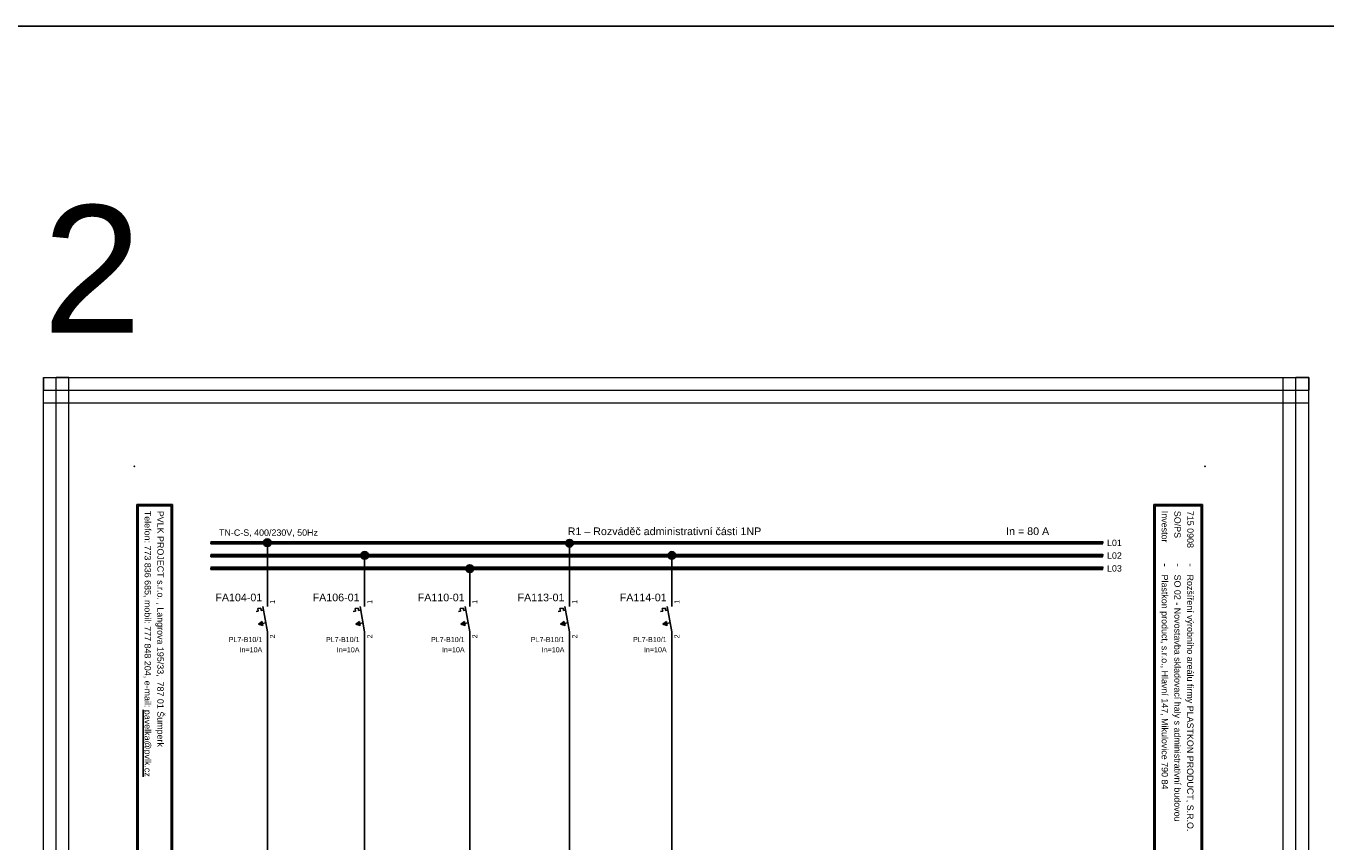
# Model space of a CAD drawing. Extents: x -9683 to -1855, y 4058 to 4698.
# Tile 6 of 50: x -9113 to -8603, y 4378 to 4698. Entities that reach past the tile are written whole.
import ezdxf
from ezdxf.enums import TextEntityAlignment as Align

# ---------------------------------------------------------------- set-up
doc = ezdxf.new("R2010")
doc.units = 0
doc.header["$MEASUREMENT"] = 0
for name, color, linetype in [('1-KRESBA', 7, 'Continuous'), ('__10-Popisy', 220, 'Continuous'), ('__Bílá', 7, 'Continuous'), ('__Oranžová', 30, 'Continuous'), ('__Vínová 220', 220, 'Continuous'), ('__Černá 250', 7, 'Continuous')]:
    doc.layers.add(name, color=color, linetype=linetype)
doc.styles.add('Arial', font='arial.ttf')

# ---------------------------------------------------------------- blocks, each defined once
blk = doc.blocks.new('BLK_Razítko_malé_pro_rozváděče')
at = {"layer": '__Bílá'}
for p, q in [((15, -1), (15, -20)), ((15, -1), (294, -1)), ((15.5, -1.5), (15.5, -19.5)), ((15.5, -1.5), (184.5, -1.5)), ((184.5, -1.5), (184.5, -19.5)), ((185, -1.5), (185, -19.5)), ((185, -1.5), (293.5, -1.5)), ((293.5, -19.5), (293.5, -1.5)), ((294, -20), (294, -1)), ((15, -20), (294, -20)), ((15.5, -19.5), (184.5, -19.5)), ((185, -19.5), (293.5, -19.5)), ((15, -405), (15, -419)), ((15, -405), (294, -405)), ((15.5, -405.5), (15.5, -418.5)), ((15.5, -405.5), (194.5, -405.5)), ((194.5, -405.5), (194.5, -418.5)), ((195, -405.5), (195, -418.5)), ((195, -405.5), (293.5, -405.5)), ((293.5, -405.5), (293.5, -418.5)), ((294, -405), (294, -419)), ((15, -419), (294, -419)), ((15.5, -418.5), (194.5, -418.5)), ((195, -418.5), (293.5, -418.5))]:
    blk.add_line(p, q, dxfattribs=at)
for p in [(0, 0), (300, 0), (0, -420), (300, -420)]:
    blk.add_point(p, dxfattribs=at)
at = {"layer": '__Bílá', "style": 'Arial'}
for s, height, p in [('Dokument', 2.5, (187, -7)), ('SO/PS', 2.5, (17.5, -12)), ('-', 3, (38, -7)), ('Vypracoval', 2.5, (187, -12)), ('-', 3, (210.5, -7)), ('Investor', 2.5, (17.5, -17)), ('-', 3, (38, -12)), ('Datum', 2.5, (187, -17)), ('-', 3, (210.5, -12)), ('-', 3, (38, -17)), ('-', 3, (210.5, -17)), ('PVLK PROJECT s.r.o. , Langrova 195/33,  787 01 Šumperk', 2.5, (17.5, -411)), ('Copyright © 2012 PVLK', 2.5, (197, -411)), ('Číslo dokumentu .....', 2.5, (197, -416)), ('Telefon: 773 836 685, mobil: 777 848 204, e-mail: %%Upavelka@pvlk.cz', 2.5, (17.5, -416))]:
    blk.add_text(s, height=height, dxfattribs=at).set_placement(p)
at = {"layer": '__Vínová 220', "char_height": 2.5, "attachment_point": 7, "style": 'Arial'}
for s, insert in [('715 0908', (17.5, -7)), ('Rozšíření výrobního areálu firmy PLASTKON PRODUCT, S.R.O.', (42.5, -7.75)), ('R1 – Rozváděč administrativní části 1NP', (215, -7.75)), ('SO 02 - Novostavba skladovací haly s administrativní budovou', (42.5, -12.75)), ('Miroslav Pavelka', (215, -12.75)), ('Plastkon product, s.r.o., Hlavní 147, Mikulovice 790 84', (42.5, -17.75)), ('06/2016', (215, -17.75))]:
    blk.add_mtext(s, dxfattribs=dict(at, insert=insert))
at = {"layer": '__Vínová 220', "style": 'Arial'}
blk.add_attdef('ČÍSLO', text='', height=4, dxfattribs=at).set_placement((290, -416), align=Align.RIGHT)
blk = doc.blocks.new('L0001A02')
at = {"linetype": 'Continuous'}
h = blk.add_hatch(color=256, dxfattribs=at)
edge = h.paths.add_edge_path()
edge.add_arc((0, 0), 1.5, 0, 360)
blk.add_circle((0, 0), 1.5)
blk = doc.blocks.new('FEVA1462')
blk.add_hatch(color=256).paths.add_polyline_path([(-3.5, -2), (-2.06, -0.92), (-1.772, -2.504)])
for p, q in [((0, 5), (0, 10)), ((-4.448, 2.964), (-3.568, 3.124)), ((-3.752, 4.136), (-2.564, 4.352)), ((-3.752, 4.136), (-3.568, 3.124)), ((-2.564, 4.352), (-2.38, 3.34)), ((-2.38, 3.34), (-1.544, 3.492)), ((-1.818, 5), (0, -5)), ((-3.5, -2), (-2.06, -0.92)), ((-3.5, -2), (-0.64, -1.48)), ((-3.5, -2), (-1.772, -2.504)), ((-2.06, -0.92), (-1.772, -2.504)), ((0, -5), (0, -10))]:
    blk.add_line(p, q)
at = {"style": 'Arial', "width": 0.8}
blk.add_attdef('NO1', (3, 6), '', height=2, rotation=90, dxfattribs=at)
at = {"style": 'Arial'}
blk.add_attdef('POPIS', text='', height=3, dxfattribs=at).set_placement((-2, 7), align=Align.RIGHT)
at = {"style": 'Arial', "width": 0.8}
for tag, p in [('TYP', (-2, -9)), ('DOPLŇ1', (-2, -17)), ('PROUD', (-2, -13)), ('DOPLŇ2', (-2, -21))]:
    blk.add_attdef(tag, text='', height=2, dxfattribs=at).set_placement(p, align=Align.RIGHT)
blk.add_attdef('CO1', text='', height=2, rotation=90, dxfattribs=at).set_placement((3, -6), align=Align.RIGHT)

msp = doc.modelspace()

# ---------------------------------------------------------------- linework, layer by layer
at = {"layer": '1-KRESBA'}
for p, q in [((-9017.82, 4475.03), (-9017.82, 4495.42)), ((-8899.27, 4475.03), (-8899.27, 4495.07)), ((-8979.66, 4475.03), (-8979.66, 4489.89)), ((-8859.17, 4475.03), (-8859.17, 4489.89)), ((-8938.43, 4475.03), (-8938.43, 4485.1)), ((-9017.82, 4455.03), (-9017.82, 4345)), ((-8979.66, 4455.03), (-8979.66, 4345)), ((-8938.43, 4455.03), (-8938.43, 4345)), ((-8899.27, 4455.03), (-8899.27, 4345)), ((-8859.17, 4455.03), (-8859.17, 4345))]:
    msp.add_line(p, q, dxfattribs=at)
at = {"layer": '1-KRESBA', "color": 250, "linetype": 'Continuous'}
msp.add_line((-8669.98, 4420), (-8669.98, 4450), dxfattribs=at)
at = {"layer": '1-KRESBA', "color": 3}
msp.add_lwpolyline([(-9683.45, 4697.61), (-1855.12, 4697.61), (-1855.12, 4057.66), (-9683.45, 4057.66)], close=True, dxfattribs=at)
at = {"layer": '__Oranžová', "lineweight": 0}
for p, q in [((-9040, 4495.5), (-9040, 4495)), ((-9040, 4495.5), (-8690, 4495.5)), ((-9040, 4494.5), (-9040, 4495)), ((-9040, 4495), (-8690, 4495)), ((-9040, 4494.5), (-8690, 4494.5)), ((-8690, 4495.5), (-8690, 4495)), ((-8690, 4494.5), (-8690, 4495)), ((-9040, 4490.5), (-9040, 4490)), ((-9040, 4490.5), (-8690, 4490.5)), ((-9040, 4489.5), (-9040, 4490)), ((-9040, 4490), (-8690, 4490)), ((-9040, 4489.5), (-8690, 4489.5)), ((-8690, 4490.5), (-8690, 4490)), ((-8690, 4489.5), (-8690, 4490)), ((-9040, 4485.5), (-9040, 4485)), ((-9040, 4485.5), (-8690, 4485.5)), ((-9040, 4484.5), (-9040, 4485)), ((-9040, 4485), (-8690, 4485)), ((-9040, 4484.5), (-8690, 4484.5)), ((-8690, 4485.5), (-8690, 4485)), ((-8690, 4484.5), (-8690, 4485))]:
    msp.add_line(p, q, dxfattribs=at)
at = {"layer": '__Vínová 220', "lineweight": 0}
for p, q in [((-9105.71, 4559.82), (-9105.71, 4554.82)), ((-9105.71, 4559.82), (-8609.31, 4559.82)), ((-9105.71, 4193.74), (-9105.71, 4559.82)), ((-9105.71, 4559.82), (-9100.71, 4559.82)), ((-9100.71, 4193.74), (-9100.71, 4559.82)), ((-9095.71, 4559.82), (-9100.71, 4559.82)), ((-9095.71, 4193.74), (-9095.71, 4559.82)), ((-8619.31, 4193.74), (-8619.31, 4559.82)), ((-8619.31, 4559.82), (-8614.31, 4559.82)), ((-8614.31, 4193.74), (-8614.31, 4559.82)), ((-8609.31, 4559.82), (-8614.31, 4559.82)), ((-8609.31, 4559.82), (-8609.31, 4554.82)), ((-8609.31, 4193.74), (-8609.31, 4559.82)), ((-9105.71, 4549.82), (-9105.71, 4554.82)), ((-9105.71, 4554.82), (-8609.31, 4554.82)), ((-8609.31, 4549.82), (-8609.31, 4554.82)), ((-9105.71, 4549.82), (-8609.31, 4549.82))]:
    msp.add_line(p, q, dxfattribs=at)

# ---------------------------------------------------------------- block references
at = {"layer": '1-KRESBA', "rotation": 270}
msp.add_blockref('BLK_Razítko_malé_pro_rozváděče', (-8650, 4525), dxfattribs=at).add_auto_attribs({'ČÍSLO': '22.2'})
at = {"layer": '1-KRESBA'}
for p in [(-9017.82, 4494.96), (-8899.27, 4494.79), (-8979.66, 4490), (-8859.17, 4490), (-8938.43, 4484.83)]:
    msp.add_blockref('L0001A02', p, dxfattribs=at)
at = {"layer": '__Černá 250'}
for p, values in [((-9017.82, 4465.03), {'POPIS': 'FA104-01', 'TYP': 'PL7-B10/1', 'PROUD': 'In=10A', 'CO1': '2', 'NO1': '1'}), ((-8979.66, 4465.03), {'POPIS': 'FA106-01', 'TYP': 'PL7-B10/1', 'PROUD': 'In=10A', 'CO1': '2', 'NO1': '1'}), ((-8938.43, 4465.03), {'POPIS': 'FA110-01', 'TYP': 'PL7-B10/1', 'PROUD': 'In=10A', 'CO1': '2', 'NO1': '1'}), ((-8899.27, 4465.03), {'POPIS': 'FA113-01', 'TYP': 'PL7-B10/1', 'PROUD': 'In=10A', 'CO1': '2', 'NO1': '1'}), ((-8859.17, 4465.03), {'POPIS': 'FA114-01', 'TYP': 'PL7-B10/1', 'PROUD': 'In=10A', 'CO1': '2', 'NO1': '1'})]:
    msp.add_blockref('FEVA1462', p, dxfattribs=at).add_auto_attribs(values)

# ---------------------------------------------------------------- texts
at = {"layer": '1-KRESBA', "color": 4, "linetype": 'Continuous', "style": 'Arial'}
msp.add_text('In = 80 A', height=3, dxfattribs=at).set_placement((-8728, 4498))
at = {"layer": '__10-Popisy', "style": 'Arial'}
msp.add_text('2', height=50, dxfattribs=at).set_placement((-9105.97, 4577.31))
at = {"layer": '__Bílá', "insert": (-8899.99, 4497.93), "char_height": 3, "attachment_point": 7, "style": 'Arial'}
msp.add_mtext('R1 – Rozváděč administrativní části 1NP', dxfattribs=at)
at = {"layer": '__Oranžová', "lineweight": 0, "style": 'Arial'}
for s, p in [('TN-C-S, 400/230V, 50Hz', (-9036.79, 4497.71)), ('L01', (-8688.43, 4493.69)), ('L02', (-8688.43, 4488.69)), ('L03', (-8688.43, 4483.69))]:
    msp.add_text(s, height=2.5, dxfattribs=at).set_placement(p)

doc.saveas('drawing.dxf')
